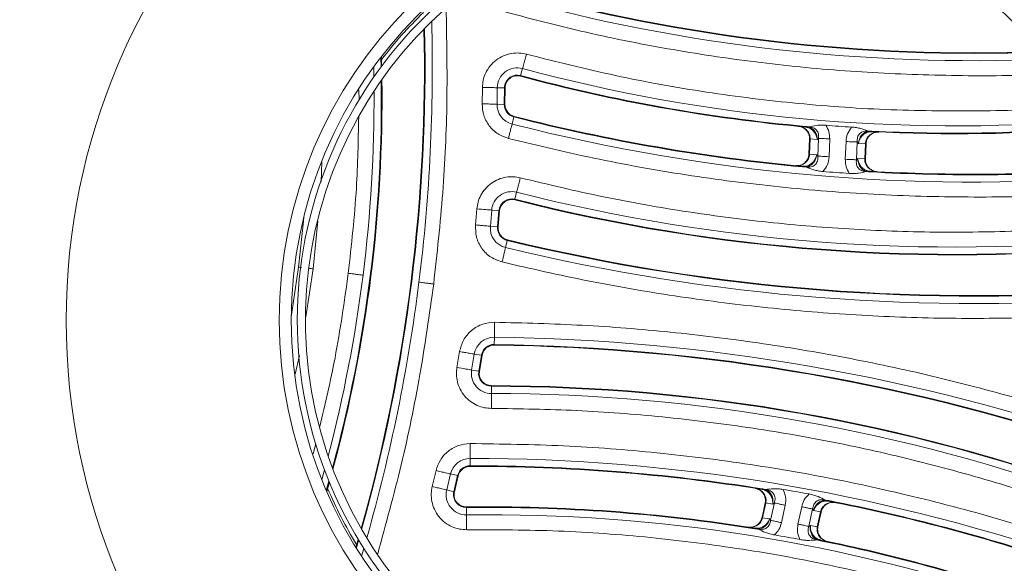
# Model space of a CAD drawing. Header units: millimetres. Extents: x 4085 to 7229, y 5281 to 10698.
# Tile 4 of 11: x 4486 to 4729, y 5796 to 5931. Entities that reach past the tile are written whole.
import ezdxf

# ---------------------------------------------------------------- set-up
doc = ezdxf.new("R2010")
doc.units = ezdxf.units.MM

msp = doc.modelspace()

# ---------------------------------------------------------------- linework, layer by layer
at = {"color": 7, "linetype": 'Continuous', "lineweight": 15}
for p, q in [((4575.19, 5921.26), (4575.26, 5918.86)), ((4575.41, 5919.07), (4575.35, 5921.46)), ((4573.5, 5916.42), (4573.45, 5918.94)), ((4609.77, 5916.77), (4610.24, 5918.5)), ((4600.31, 5913.81), (4600.25, 5909.76)), ((4603.93, 5909.69), (4603.99, 5913.77)), ((4603.99, 5913.77), (4605.79, 5913.75)), ((4605.73, 5909.65), (4605.79, 5913.75)), ((4605.89, 5909.65), (4605.95, 5913.75)), ((4569.78, 5913.23), (4569.85, 5910.65)), ((4605.73, 5909.65), (4603.93, 5909.69)), ((4608.1, 5906.53), (4607.66, 5904.78)), ((4680.96, 5904.07), (4680.67, 5903.96)), ((4680.67, 5903.96), (4680.71, 5903.95)), ((4695.77, 5903.04), (4695.75, 5903.02)), ((4695.79, 5903.03), (4696.07, 5902.88)), ((4696.03, 5902.87), (4696.07, 5902.88)), ((4681.04, 5897.38), (4681.18, 5901.09)), ((4681.18, 5901.09), (4681.18, 5901.12)), ((4681.2, 5897.37), (4681.34, 5901.09)), ((4681.34, 5901.09), (4681.34, 5901.1)), ((4683.08, 5900.93), (4681.34, 5901.09)), ((4683.41, 5901.22), (4683.08, 5900.93)), ((4683.24, 5896.83), (4683.41, 5901.22)), ((4686, 5896.72), (4686.16, 5901.13)), ((4690.19, 5900.45), (4690.02, 5896.07)), ((4692.77, 5895.95), (4692.94, 5900.35)), ((4693.25, 5900.01), (4692.94, 5900.35)), ((4694.99, 5899.93), (4693.25, 5900.01)), ((4694.84, 5896.15), (4694.99, 5899.92)), ((4695, 5896.15), (4695.15, 5899.92)), ((4695.17, 5900.19), (4695.15, 5899.92)), ((4695.15, 5899.92), (4695.15, 5899.92)), ((4681.04, 5897.36), (4681.04, 5897.38)), ((4681.2, 5897.35), (4681.2, 5897.37)), ((4681.2, 5897.35), (4682.94, 5897.18)), ((4682.94, 5897.18), (4683.24, 5896.83)), ((4560.48, 5890.54), (4560.65, 5895.42)), ((4680.04, 5894.35), (4680.01, 5894.35)), ((4680.29, 5894.18), (4680.01, 5894.35)), ((4692.77, 5895.95), (4693.11, 5896.25)), ((4693.11, 5896.25), (4694.84, 5896.15)), ((4694.84, 5896.15), (4694.84, 5896.15)), ((4695, 5896.14), (4695, 5896.15)), ((4695.27, 5893.07), (4695.29, 5893.06)), ((4695.6, 5893.19), (4695.31, 5893.06)), ((4695.6, 5893.19), (4695.56, 5893.19)), ((4696.13, 5893.1), (4696.1, 5893.11)), ((4696.13, 5893.11), (4696.13, 5893.09)), ((4608.34, 5886.19), (4608.78, 5887.93)), ((4598.95, 5883.81), (4598.62, 5879.85)), ((4602.28, 5879.52), (4602.62, 5883.52)), ((4602.62, 5883.52), (4604.41, 5883.38)), ((4604.07, 5879.37), (4604.41, 5883.38)), ((4604.23, 5879.35), (4604.57, 5883.36)), ((4558.51, 5868.99), (4559.64, 5880.88)), ((4604.07, 5879.37), (4602.28, 5879.52)), ((4606.48, 5876.01), (4606.05, 5874.26)), ((4556.66, 5857.17), (4558.51, 5868.99)), ((4603.27, 5852.11), (4603.25, 5850.31)), ((4594.68, 5848.54), (4594.03, 5844.62)), ((4554.08, 5843.01), (4555.08, 5847.57)), ((4597.65, 5843.99), (4598.31, 5847.95)), ((4598.31, 5847.95), (4600.09, 5847.66)), ((4599.42, 5843.69), (4600.09, 5847.66)), ((4599.58, 5843.66), (4600.25, 5847.63)), ((4599.42, 5843.69), (4597.65, 5843.99)), ((4602.53, 5838.19), (4602.53, 5839.99)), ((4559.18, 5825.77), (4558.46, 5823.26)), ((4597.28, 5822.14), (4597.28, 5820.34)), ((4560.63, 5816.89), (4561.3, 5819.32)), ((4588.87, 5819.15), (4587.93, 5815.22)), ((4562.4, 5816.52), (4561.74, 5814.21)), ((4591.5, 5814.35), (4592.45, 5818.31)), ((4592.45, 5818.31), (4594.2, 5817.9)), ((4593.25, 5813.92), (4594.2, 5817.9)), ((4593.4, 5813.88), (4594.35, 5817.87)), ((4561.84, 5813.97), (4562.5, 5816.28)), ((4593.25, 5813.92), (4591.5, 5814.35)), ((4669.96, 5814.36), (4670.27, 5814.45)), ((4669.96, 5814.36), (4669.99, 5814.35)), ((4670.3, 5814.44), (4670.28, 5814.45)), ((4685.09, 5811.83), (4685.06, 5811.81)), ((4685.06, 5811.81), (4685.31, 5811.63)), ((4685.1, 5811.81), (4685.35, 5811.63)), ((4685.31, 5811.63), (4685.35, 5811.63)), ((4596.38, 5808.21), (4596.36, 5810.01)), ((4669.43, 5807.53), (4670.21, 5811.17)), ((4669.58, 5807.5), (4670.37, 5811.13)), ((4670.21, 5811.18), (4670.25, 5811.41)), ((4670.21, 5811.17), (4670.21, 5811.18)), ((4672.09, 5810.88), (4670.37, 5811.15)), ((4670.37, 5811.15), (4670.37, 5811.13)), ((4671.55, 5806.86), (4672.48, 5811.15)), ((4672.48, 5811.15), (4672.09, 5810.88)), ((4674.24, 5806.26), (4675.17, 5810.58)), ((4679.23, 5810.21), (4678.31, 5805.93)), ((4681, 5805.34), (4681.93, 5809.65)), ((4681.93, 5809.65), (4682.18, 5809.27)), ((4683.88, 5808.94), (4682.18, 5809.27)), ((4669.42, 5807.51), (4669.43, 5807.53)), ((4669.58, 5807.48), (4669.58, 5807.5)), ((4669.58, 5807.5), (4671.3, 5807.22)), ((4671.3, 5807.22), (4671.55, 5806.86)), ((4683.09, 5805.25), (4683.88, 5808.94)), ((4683.25, 5805.21), (4684.04, 5808.9)), ((4683.88, 5808.94), (4683.88, 5808.94)), ((4684.04, 5808.9), (4684.04, 5808.91)), ((4668.27, 5804.88), (4668.22, 5804.88)), ((4668.48, 5804.7), (4668.22, 5804.88)), ((4668.49, 5804.68), (4668.52, 5804.7)), ((4681, 5805.34), (4681.39, 5805.59)), ((4681.39, 5805.59), (4683.09, 5805.24)), ((4683.09, 5805.25), (4683.09, 5805.24)), ((4683.25, 5805.21), (4683.25, 5805.21)), ((4569.04, 5800.2), (4569.61, 5802.15)), ((4569.16, 5800.02), (4569.72, 5801.96)), ((4683.06, 5802.06), (4683.08, 5802.04)), ((4683.1, 5802.04), (4683.41, 5802.12)), ((4683.41, 5802.12), (4683.37, 5802.13)), ((4683.91, 5801.96), (4683.88, 5801.98)), ((4683.92, 5801.97), (4683.91, 5801.95)), ((4570.44, 5798), (4571, 5799.91))]:
    msp.add_line(p, q, dxfattribs=at)
at = {"color": 7, "linetype": 'Continuous', "lineweight": 15, "flags": 128}
for points in [[(4694.99, 5899.93), (4694.99, 5899.93), (4694.99, 5899.93), (4694.99, 5899.93), (4694.99, 5899.93), (4694.99, 5899.93), (4694.99, 5899.93), (4694.99, 5899.93), (4694.99, 5899.92)], [(4681.2, 5897.37), (4681.17, 5897.37), (4681.13, 5897.37), (4681.11, 5897.37), (4681.08, 5897.37), (4681.07, 5897.38), (4681.05, 5897.38), (4681.04, 5897.38), (4681.04, 5897.38)], [(4598.95, 5883.81), (4599.53, 5883.77), (4600.1, 5883.72), (4600.64, 5883.68), (4601.15, 5883.64), (4601.61, 5883.6), (4602.01, 5883.57), (4602.35, 5883.54), (4602.62, 5883.52)], [(4554.86, 5869.44), (4556.09, 5880.74), (4556.18, 5881.82)], [(4606.51, 5876.17), (4606.51, 5876.17), (4606.51, 5876.16), (4606.51, 5876.15), (4606.5, 5876.13), (4606.5, 5876.11), (4606.49, 5876.08), (4606.48, 5876.05), (4606.48, 5876.01)], [(4553.08, 5857.13), (4553.25, 5858.2), (4554.86, 5869.44)], [(4603.25, 5850.31), (4603.25, 5850.28), (4603.25, 5850.24), (4603.25, 5850.22), (4603.25, 5850.19), (4603.25, 5850.17), (4603.24, 5850.16), (4603.24, 5850.15), (4603.24, 5850.15)], [(4594.03, 5844.62), (4594.6, 5844.52), (4595.16, 5844.42), (4595.7, 5844.33), (4596.2, 5844.24), (4596.65, 5844.17), (4597.05, 5844.1), (4597.39, 5844.04), (4597.65, 5843.99)], [(4683.88, 5808.94), (4683.92, 5808.93), (4683.95, 5808.92), (4683.98, 5808.92), (4684, 5808.91), (4684.02, 5808.91), (4684.03, 5808.91), (4684.04, 5808.9), (4684.04, 5808.9)]]:
    msp.add_lwpolyline(points, dxfattribs=at)
at = {"color": 7, "linetype": 'Continuous', "lineweight": 15}
for radius in [575, 432.5, 414.05, 162.12, 109.5, 106.5]:
    msp.add_circle((4659.58, 5856.29), radius, dxfattribs=at)
for centre, radius, start, end in [((4659.58, 5856.29), 575, 270.1, 269.9), ((4659.58, 5856.29), 573, 270.1, 269.9), ((4659.58, 5856.29), 437, 325.7188, 250.1702), ((4659.58, 5856.29), 435, 328.749, 250.1741), ((4659.58, 5856.29), 435, 328.749, 250.1741), ((4659.58, 5856.29), 105, 291.4669, 291.4569), ((4659.58, 5856.29), 103, 291.4669, 291.4569), ((4721.86, 6351.97), 431.53, 254.5787, 272.3907), ((4721.86, 6351.97), 429.73, 254.5787, 272.2095), ((4721.86, 6351.97), 429.57, 254.5787, 272.1927), ((4659.58, 5856.29), 106, 134.142, 142.5977), ((4163.48, 5918.62), 422.66, 344.352, 1.3249), ((4163.48, 5918.62), 424.46, 352.8384, 1.5553), ((4163.48, 5918.62), 422.5, 344.3734, 1.3035), ((4608.95, 5913.71), 4.96, 74.9339, 179.3687), ((4608.95, 5913.71), 3.16, 74.9339, 172.8384), ((4608.95, 5913.71), 3, 74.9339, 172.8384), ((4717.42, 6316.68), 414.31, 254.9339, 264.8386), ((4717.42, 6316.68), 414.15, 254.9339, 264.8386), ((4717.42, 6316.68), 412.35, 254.9339, 274.5305), ((4223.79, 5911.04), 351.55, 352.8384, 0.7298), ((4223.79, 5911.04), 351.72, 352.8384, 0.7662), ((4608.95, 5913.71), 3.16, 172.8384, 179.3687), ((4608.95, 5913.71), 3, 172.8384, 179.3687), ((4223.79, 5911.04), 349.75, 352.8384, 0.3059), ((4608.89, 5909.59), 4.96, 178.8383, 255.6748), ((4608.89, 5909.59), 3.16, 178.8383, 255.6748), ((4608.89, 5909.59), 3, 178.8383, 255.6748), ((4721.86, 6352), 459.77, 255.6748, 264.7072), ((4721.86, 6352), 459.61, 255.6748, 264.7072), ((4721.86, 6352), 461.57, 255.6748, 274.2779), ((4680.71, 5904.39), 0.443, 270.7869, 311.7942), ((4717.42, 6316.68), 413.46, 265.5343, 266.4167), ((4696.09, 5903.32), 0.457, 221.2036, 261.8666), ((4717.42, 6316.68), 414.31, 267.1185, 274.6483), ((4717.42, 6316.68), 414.15, 267.1185, 274.6389), ((4681.36, 5902.15), 1.05, 260.2037, 269.0617), ((4694.79, 5894.04), 5.89, 86.5391, 88.111), ((4681.24, 5898.59), 1.25, 260.7947, 268.2429), ((4679.96, 5893.89), 0.465, 39.5024, 79.8145), ((4694.61, 5890.19), 5.96, 86.2028, 87.7573), ((4721.86, 6352), 460.46, 265.346, 266.1572), ((4695.58, 5892.74), 0.451, 92.3048, 132.9951), ((4721.86, 6352), 459.77, 266.7907, 274.212), ((4721.86, 6352), 459.61, 266.7907, 274.2059), ((4607.56, 5883.12), 4.96, 75.7685, 175.4298), ((4717.33, 6315.92), 441.54, 255.7685, 275.6206), ((4607.56, 5883.12), 3.16, 75.7685, 172.8384), ((4607.56, 5883.12), 3, 75.7685, 172.8384), ((4717.33, 6315.92), 443.5, 255.7685, 275.6434), ((4717.33, 6315.92), 443.34, 255.7685, 275.6417), ((4607.56, 5883.12), 3.16, 172.8384, 175.4298), ((4607.56, 5883.12), 3, 172.8384, 175.4298), ((4607.22, 5879.08), 4.96, 174.9085, 256.3786), ((4607.22, 5879.08), 3.16, 174.9085, 256.3786), ((4607.22, 5879.08), 3, 174.9085, 256.3786), ((4721.91, 6352.39), 490.16, 256.3786, 274.726), ((4721.91, 6352.39), 490, 256.3786, 274.7262), ((4721.91, 6352.39), 491.96, 256.3786, 274.7224), ((4223.79, 5911.04), 349.75, 345.371, 352.8384), ((4223.79, 5911.04), 351.55, 344.9471, 352.8384), ((4223.79, 5911.04), 351.72, 344.9107, 352.8384), ((4163.48, 5918.62), 424.46, 344.1215, 352.8384), ((4603.21, 5847.15), 4.96, 89.2983, 170.7684), ((4597.24, 5360.19), 491.96, 70.9545, 89.2983), ((4603.21, 5847.15), 3.16, 89.2983, 170.7684), ((4603.21, 5847.15), 3, 89.2983, 170.7684), ((4597.24, 5360.19), 490, 70.9507, 89.2983), ((4597.24, 5360.19), 490.16, 70.9508, 89.2983), ((4602.54, 5843.15), 4.96, 170.2471, 269.9084), ((4602.54, 5843.15), 3.16, 172.8384, 269.9084), ((4602.54, 5843.15), 3.16, 170.2471, 172.8384), ((4602.54, 5843.15), 3, 172.8384, 269.9084), ((4602.54, 5843.15), 3, 170.2471, 172.8384), ((4601.83, 5396.65), 443.5, 70.0335, 89.9084), ((4601.83, 5396.65), 443.34, 70.0352, 89.9084), ((4601.83, 5396.65), 441.54, 70.0563, 89.9084), ((4597.28, 5817.18), 4.96, 90.0021, 166.8386), ((4597.29, 5360.58), 461.57, 71.399, 90.0021), ((4597.28, 5817.18), 3.16, 90.0021, 166.8386), ((4597.28, 5817.18), 3, 90.0021, 166.8386), ((4597.29, 5360.58), 459.77, 80.9697, 90.0021), ((4597.29, 5360.58), 459.61, 80.9697, 90.0021), ((4659.58, 5856.29), 106, 203.0792, 211.5349), ((4596.32, 5813.17), 4.96, 166.3082, 270.743), ((4596.32, 5813.17), 3.16, 166.3082, 172.8384), ((4670.02, 5814.81), 0.465, 265.8617, 306.1749), ((4597.29, 5360.58), 460.46, 79.5197, 80.3309), ((4596.32, 5813.17), 3.16, 172.8384, 270.743), ((4596.32, 5813.17), 3, 172.8384, 270.743), ((4596.32, 5813.17), 3, 166.3082, 172.8384), ((4597.29, 5360.58), 459.61, 71.471, 78.8862), ((4597.29, 5360.58), 459.77, 71.4649, 78.8862), ((4601.73, 5395.89), 414.31, 80.8383, 90.743), ((4601.73, 5395.89), 414.15, 80.8383, 90.743), ((4670.1, 5809.94), 1.25, 77.4395, 84.8752), ((4601.73, 5395.89), 412.35, 71.1464, 90.743), ((4669.34, 5806.46), 1.05, 76.6147, 85.4758), ((4685.13, 5814.77), 5.97, 257.9208, 259.4741), ((4668.15, 5804.45), 0.443, 33.8825, 74.8912), ((4684.36, 5811.01), 5.9, 257.568, 259.1379), ((4601.73, 5395.89), 413.46, 79.2602, 80.1425), ((4683.32, 5801.68), 0.457, 83.8093, 124.4749), ((4601.73, 5395.89), 414.15, 71.038, 78.5584), ((4601.73, 5395.89), 414.31, 71.0286, 78.5584)]:
    msp.add_arc(centre, radius, start, end, dxfattribs=at)
for points, knots in [([(4588.28, 5865.25), (4589.1, 5872.76), (4590.75, 5887.81), (4591.78, 5910.57), (4591.5, 5925.79), (4591.36, 5933.41)], [0, 0, 0, 0, 0.331776, 0.665236, 1, 1, 1, 1]), ([(4606.13, 5932.43), (4613.17, 5930.6), (4627.29, 5926.92), (4648.83, 5922.76), (4670.64, 5919.6), (4692.68, 5917.54), (4714.84, 5916.69), (4731.43, 5916.64), (4740.58, 5917.23), (4742.35, 5917.35)], [0, 0, 0, 0, 0.158616, 0.317944, 0.477938, 0.63887, 0.800063, 0.961463, 1, 1, 1, 1]), ([(4611.2, 5922.05), (4610.61, 5922.17), (4609.4, 5922.42), (4607.46, 5922.29), (4605.5, 5921.72), (4603.68, 5920.67), (4602.17, 5919.2), (4601.09, 5917.47), (4600.44, 5915.64), (4600.36, 5914.4), (4600.31, 5913.81)], [0, 0, 0, 0, 0.113555, 0.236381, 0.366269, 0.5, 0.633731, 0.763619, 0.886445, 1, 1, 1, 1]), ([(4611.2, 5922.05), (4611.09, 5921.64), (4610.86, 5920.8), (4610.57, 5919.74), (4610.36, 5918.95), (4610.28, 5918.65), (4610.24, 5918.5)], [0, 0, 0, 0, 0.274694, 0.561301, 0.785305, 1, 1, 1, 1]), ([(4747.89, 5909.16), (4747.71, 5909.14), (4739.9, 5908.34), (4724.35, 5907.94), (4701.35, 5908.08), (4678.42, 5909.66), (4655.69, 5912.49), (4633.23, 5916.5), (4618.53, 5920.21), (4611.2, 5922.05)], [0, 0, 0, 0, 0.00396, 0.17081, 0.337663, 0.504219, 0.670265, 0.835592, 1, 1, 1, 1]), ([(4609.77, 5916.77), (4609.76, 5916.72), (4609.74, 5916.63), (4609.73, 5916.61), (4609.73, 5916.61)], [0, 0, 0, 0, 0.560001, 1, 1, 1, 1]), ([(4600.31, 5913.81), (4600.74, 5913.8), (4601.62, 5913.79), (4602.71, 5913.78), (4603.52, 5913.77), (4603.84, 5913.77), (4603.99, 5913.77)], [0, 0, 0, 0, 0.274695, 0.5613, 0.785305, 1, 1, 1, 1]), ([(4605.95, 5913.75), (4605.94, 5913.75), (4605.93, 5913.75), (4605.83, 5913.75), (4605.79, 5913.75)], [0, 0, 0, 0, 0.56, 1, 1, 1, 1]), ([(4605.81, 5914.11), (4605.87, 5914.1), (4605.96, 5914.09), (4605.97, 5914.09), (4605.97, 5914.09)], [0, 0, 0, 0, 0.56, 1, 1, 1, 1]), ([(4600.25, 5909.76), (4600.32, 5908.82), (4600.46, 5906.89), (4601.89, 5904.27), (4604.04, 5902.19), (4605.86, 5901.54), (4606.75, 5901.22)], [0, 0, 0, 0, 0.242841, 0.5, 0.757159, 1, 1, 1, 1]), ([(4600.25, 5909.76), (4600.68, 5909.76), (4601.55, 5909.74), (4602.64, 5909.72), (4603.46, 5909.7), (4603.77, 5909.69), (4603.93, 5909.69)], [0, 0, 0, 0, 0.274695, 0.561301, 0.785305, 1, 1, 1, 1]), ([(4605.73, 5909.65), (4605.78, 5909.65), (4605.87, 5909.65), (4605.88, 5909.65), (4605.89, 5909.65)], [0, 0, 0, 0, 0.560001, 1, 1, 1, 1]), ([(4569.74, 5906.47), (4569.63, 5900.63), (4569.38, 5887.73), (4567.95, 5874.91), (4567.17, 5867.9)], [0, 0, 0, 0, 0.452886, 1, 1, 1, 1]), ([(4608.14, 5906.68), (4608.14, 5906.67), (4608.14, 5906.66), (4608.11, 5906.57), (4608.1, 5906.53)], [0, 0, 0, 0, 0.559999, 1, 1, 1, 1]), ([(4607.66, 5904.78), (4607.61, 5904.58), (4607.5, 5904.18), (4607.26, 5903.22), (4607, 5902.2), (4606.83, 5901.54), (4606.75, 5901.22)], [0, 0, 0, 0, 0.274695, 0.561301, 0.785305, 1, 1, 1, 1]), ([(4681.34, 5901.1), (4681.31, 5901.48), (4681.24, 5902.26), (4680.58, 5903.25), (4679.63, 5903.97), (4678.86, 5904.13), (4678.47, 5904.2)], [0, 0, 0, 0, 0.245849, 0.494174, 0.745647, 1, 1, 1, 1]), ([(4681.18, 5901.12), (4681.18, 5901.31), (4681.17, 5901.7), (4680.97, 5902.45), (4680.46, 5903.27), (4679.55, 5903.98), (4678.83, 5904.13), (4678.47, 5904.2)], [0, 0, 0, 0, 0.123978, 0.250713, 0.500132, 0.749674, 1, 1, 1, 1]), ([(4680.15, 5904.05), (4680.15, 5904.05), (4680.15, 5904.07), (4680.16, 5904.16), (4680.17, 5904.21)], [0, 0, 0, 0, 0.500001, 1, 1, 1, 1]), ([(4680.15, 5904.05), (4680.24, 5904.04), (4680.42, 5904.02), (4680.59, 5903.98), (4680.67, 5903.96)], [0, 0, 0, 0, 0.517989, 1, 1, 1, 1]), ([(4680.96, 5904.07), (4680.84, 5904.1), (4680.58, 5904.16), (4680.31, 5904.19), (4680.17, 5904.21)], [0, 0, 0, 0, 0.489273, 1, 1, 1, 1]), ([(4680.71, 5903.95), (4681.02, 5903.83), (4681.63, 5903.58), (4682.37, 5902.84), (4682.91, 5901.93), (4683.02, 5901.26), (4683.08, 5900.93)], [0, 0, 0, 0, 0.246689, 0.495789, 0.747157, 1, 1, 1, 1]), ([(4680.98, 5904.08), (4680.98, 5904.08), (4680.97, 5904.08), (4680.96, 5904.07), (4680.96, 5904.07)], [0, 0, 0, 0, 0.510463, 1, 1, 1, 1]), ([(4685.23, 5904.48), (4684.84, 5904.5), (4684.05, 5904.54), (4682.56, 5904.43), (4681.61, 5904.22), (4680.98, 5904.08)], [0, 0, 0, 0, 0.250045, 0.500377, 1, 1, 1, 1]), ([(4680.98, 5904.08), (4680.98, 5904.08), (4680.99, 5904.07), (4681, 5904.06), (4681, 5904.06)], [0, 0, 0, 0, 0.500998, 1, 1, 1, 1]), ([(4681, 5904.06), (4681.37, 5904.03), (4681.91, 5903.98), (4682.55, 5903.63), (4682.94, 5903.27), (4683.22, 5902.83), (4683.47, 5902.14), (4683.43, 5901.59), (4683.41, 5901.22)], [0, 0, 0, 0, 0.257794, 0.379367, 0.497003, 0.615884, 0.73802, 1, 1, 1, 1]), ([(4683.08, 5900.93), (4683.05, 5901.28), (4683.01, 5901.97), (4682.56, 5902.92), (4681.89, 5903.68), (4681.3, 5903.93), (4681, 5904.06)], [0, 0, 0, 0, 0.252841, 0.504207, 0.753309, 1, 1, 1, 1]), ([(4686.16, 5901.13), (4686.14, 5901.72), (4686.1, 5902.92), (4685.52, 5903.96), (4685.23, 5904.48)], [0, 0, 0, 0, 0.50042, 1, 1, 1, 1]), ([(4691.58, 5904.03), (4691.19, 5903.5), (4690.41, 5902.43), (4690.26, 5901.11), (4690.19, 5900.45)], [0, 0, 0, 0, 0.499367, 1, 1, 1, 1]), ([(4695.77, 5903.04), (4695.16, 5903.26), (4694.24, 5903.61), (4692.77, 5903.92), (4691.98, 5904), (4691.58, 5904.03)], [0, 0, 0, 0, 0.49971, 0.750008, 1, 1, 1, 1]), ([(4692.94, 5900.35), (4692.94, 5900.75), (4692.94, 5901.33), (4693.26, 5902.04), (4693.6, 5902.48), (4694.05, 5902.8), (4694.58, 5903), (4695.16, 5903.08), (4695.55, 5903.04), (4695.75, 5903.02)], [0, 0, 0, 0, 0.262335, 0.383285, 0.50089, 0.617533, 0.738513, 0.865775, 1, 1, 1, 1]), ([(4695.75, 5903.02), (4695.43, 5902.93), (4694.78, 5902.76), (4693.99, 5902.04), (4693.42, 5901.1), (4693.31, 5900.38), (4693.25, 5900.01)], [0, 0, 0, 0, 0.246588, 0.49565, 0.747032, 1, 1, 1, 1]), ([(4693.25, 5900.01), (4693.34, 5900.36), (4693.52, 5901.05), (4694.17, 5901.94), (4695.03, 5902.62), (4695.7, 5902.79), (4696.03, 5902.87)], [0, 0, 0, 0, 0.252966, 0.504346, 0.75341, 1, 1, 1, 1]), ([(4698.29, 5902.81), (4697.87, 5902.79), (4697.05, 5902.74), (4696.14, 5902.2), (4695.58, 5901.61), (4695.26, 5901.09), (4695.05, 5900.53), (4695.01, 5900.13), (4694.99, 5899.93)], [0, 0, 0, 0, 0.253947, 0.504712, 0.629802, 0.753434, 0.877074, 1, 1, 1, 1]), ([(4698.29, 5902.81), (4697.92, 5902.79), (4697.19, 5902.75), (4696.2, 5902.18), (4695.59, 5901.45), (4695.27, 5900.75), (4695.2, 5900.37), (4695.17, 5900.19)], [0, 0, 0, 0, 0.250567, 0.500169, 0.749551, 0.87622, 1, 1, 1, 1]), ([(4695.79, 5903.03), (4695.78, 5903.03), (4695.78, 5903.03), (4695.77, 5903.04), (4695.77, 5903.04)], [0, 0, 0, 0, 0.490607, 1, 1, 1, 1]), ([(4696.61, 5903.05), (4696.46, 5903.06), (4696.18, 5903.07), (4695.91, 5903.04), (4695.79, 5903.03)], [0, 0, 0, 0, 0.510725, 1, 1, 1, 1]), ([(4696.07, 5902.88), (4696.15, 5902.88), (4696.32, 5902.9), (4696.5, 5902.9), (4696.6, 5902.89)], [0, 0, 0, 0, 0.484468, 1, 1, 1, 1]), ([(4696.61, 5903.05), (4696.6, 5903.01), (4696.6, 5902.91), (4696.6, 5902.9), (4696.6, 5902.89)], [0, 0, 0, 0, 0.499999, 1, 1, 1, 1]), ([(4606.75, 5901.22), (4614.24, 5899.42), (4629.25, 5895.82), (4652.12, 5891.83), (4675.22, 5888.9), (4698.5, 5887.14), (4721.87, 5886.59), (4741.55, 5886.94), (4753.39, 5887.93), (4757.46, 5888.26)], [0, 0, 0, 0, 0.152042, 0.304762, 0.45801, 0.611631, 0.765469, 0.91931, 1, 1, 1, 1]), ([(4681.18, 5901.09), (4681.19, 5901.09), (4681.2, 5901.09), (4681.3, 5901.09), (4681.34, 5901.09)], [0, 0, 0, 0, 0.5, 1, 1, 1, 1]), ([(4686.16, 5901.13), (4685.88, 5901.14), (4685.3, 5901.16), (4684.49, 5901.18), (4683.82, 5901.21), (4683.54, 5901.22), (4683.41, 5901.22)], [0, 0, 0, 0, 0.244614, 0.5, 0.755386, 1, 1, 1, 1]), ([(4690.19, 5900.45), (4690.47, 5900.44), (4691.05, 5900.42), (4691.86, 5900.39), (4692.53, 5900.36), (4692.81, 5900.35), (4692.94, 5900.35)], [0, 0, 0, 0, 0.244614, 0.5, 0.755386, 1, 1, 1, 1]), ([(4695.15, 5899.92), (4695.14, 5899.92), (4695.13, 5899.92), (4695.03, 5899.92), (4694.99, 5899.92)], [0, 0, 0, 0, 0.5, 1, 1, 1, 1]), ([(4677.76, 5894.51), (4678.15, 5894.52), (4678.95, 5894.53), (4679.86, 5895.05), (4680.42, 5895.63), (4680.75, 5896.16), (4680.98, 5896.74), (4681.02, 5897.16), (4681.04, 5897.36)], [0, 0, 0, 0, 0.250013, 0.499174, 0.627697, 0.749455, 0.875649, 1, 1, 1, 1]), ([(4677.76, 5894.51), (4678.18, 5894.52), (4679.03, 5894.53), (4679.98, 5895.05), (4680.57, 5895.64), (4680.91, 5896.16), (4681.14, 5896.73), (4681.18, 5897.14), (4681.2, 5897.35)], [0, 0, 0, 0, 0.253898, 0.504674, 0.629696, 0.75335, 0.877015, 1, 1, 1, 1]), ([(4682.94, 5897.18), (4682.84, 5896.83), (4682.65, 5896.14), (4681.96, 5895.24), (4681.07, 5894.57), (4680.38, 5894.42), (4680.04, 5894.35)], [0, 0, 0, 0, 0.253029, 0.504413, 0.753428, 1, 1, 1, 1]), ([(4680.32, 5894.19), (4680.65, 5894.26), (4681.32, 5894.42), (4682.15, 5895.13), (4682.75, 5896.08), (4682.87, 5896.82), (4682.94, 5897.18)], [0, 0, 0, 0, 0.246573, 0.49559, 0.746974, 1, 1, 1, 1]), ([(4683.24, 5896.83), (4683.24, 5896.42), (4683.24, 5895.82), (4682.9, 5895.1), (4682.54, 5894.66), (4682.07, 5894.34), (4681.52, 5894.16), (4680.92, 5894.1), (4680.52, 5894.16), (4680.32, 5894.19)], [0, 0, 0, 0, 0.262796, 0.383484, 0.500655, 0.616955, 0.737715, 0.865316, 1, 1, 1, 1]), ([(4683.24, 5896.83), (4683.38, 5896.83), (4683.65, 5896.82), (4684.33, 5896.79), (4685.13, 5896.75), (4685.71, 5896.73), (4686, 5896.72)], [0, 0, 0, 0, 0.244614, 0.5, 0.755386, 1, 1, 1, 1]), ([(4684.5, 5893.05), (4684.92, 5893.59), (4685.75, 5894.68), (4685.92, 5896.04), (4686, 5896.72)], [0, 0, 0, 0, 0.499318, 1, 1, 1, 1]), ([(4679.45, 5894.19), (4679.46, 5894.24), (4679.46, 5894.33), (4679.47, 5894.34), (4679.47, 5894.35)], [0, 0, 0, 0, 0.499999, 1, 1, 1, 1]), ([(4680.01, 5894.35), (4679.97, 5894.34), (4679.88, 5894.34), (4679.7, 5894.33), (4679.56, 5894.34), (4679.47, 5894.35)], [0, 0, 0, 0, 0.241259, 0.485566, 1, 1, 1, 1]), ([(4690.02, 5896.07), (4690.04, 5895.44), (4690.07, 5894.19), (4690.69, 5893.11), (4691, 5892.57)], [0, 0, 0, 0, 0.500809, 1, 1, 1, 1]), ([(4692.77, 5895.95), (4692.64, 5895.95), (4692.36, 5895.97), (4691.69, 5896), (4690.88, 5896.03), (4690.3, 5896.05), (4690.02, 5896.07)], [0, 0, 0, 0, 0.244614, 0.5, 0.755386, 1, 1, 1, 1]), ([(4695.27, 5893.07), (4694.89, 5893.09), (4694.33, 5893.12), (4693.66, 5893.47), (4693.25, 5893.83), (4692.95, 5894.28), (4692.7, 5895), (4692.74, 5895.56), (4692.77, 5895.95)], [0, 0, 0, 0, 0.259317, 0.380483, 0.497682, 0.615614, 0.73761, 1, 1, 1, 1]), ([(4693.11, 5896.25), (4693.13, 5895.89), (4693.18, 5895.18), (4693.63, 5894.25), (4694.21, 5893.6), (4694.74, 5893.27), (4695.07, 5893.13), (4695.22, 5893.09), (4695.26, 5893.08), (4695.27, 5893.07), (4695.27, 5893.07), (4695.27, 5893.07), (4695.27, 5893.07), (4695.27, 5893.07), (4695.27, 5893.07)], [0, 0, 0, 0, 0.252777, 0.503274, 0.721356, 0.876591, 0.969004, 0.992234, 0.998058, 0.999515, 0.99988, 0.999971, 0.999994, 1, 1, 1, 1]), ([(4695.56, 5893.19), (4695.25, 5893.31), (4694.61, 5893.54), (4693.84, 5894.29), (4693.28, 5895.22), (4693.16, 5895.9), (4693.11, 5896.25)], [0, 0, 0, 0, 0.246849, 0.496047, 0.746883, 1, 1, 1, 1]), ([(4694.84, 5896.15), (4694.85, 5895.95), (4694.85, 5895.56), (4695.07, 5894.79), (4695.62, 5893.94), (4696.64, 5893.21), (4697.44, 5893.08), (4697.84, 5893.02)], [0, 0, 0, 0, 0.12306, 0.246851, 0.494697, 0.745788, 1, 1, 1, 1]), ([(4694.84, 5896.15), (4694.89, 5896.15), (4694.98, 5896.15), (4695, 5896.15), (4695, 5896.15)], [0, 0, 0, 0, 0.5, 1, 1, 1, 1]), ([(4695, 5896.14), (4695.01, 5895.94), (4695.01, 5895.54), (4695.17, 5894.96), (4695.43, 5894.43), (4695.8, 5893.91), (4696.17, 5893.69), (4696.37, 5893.56)], [0, 0, 0, 0, 0.190881, 0.385419, 0.572596, 0.770537, 1, 1, 1, 1]), ([(4609.69, 5891.5), (4609.12, 5891.61), (4607.95, 5891.83), (4606.1, 5891.7), (4604.23, 5891.18), (4602.49, 5890.21), (4601.01, 5888.87), (4599.91, 5887.27), (4599.19, 5885.56), (4599.03, 5884.38), (4598.95, 5883.81)], [0, 0, 0, 0, 0.114584, 0.237651, 0.367103, 0.5, 0.632897, 0.762349, 0.885416, 1, 1, 1, 1]), ([(4679.45, 5894.19), (4679.6, 5894.18), (4679.88, 5894.16), (4680.15, 5894.17), (4680.29, 5894.18)], [0, 0, 0, 0, 0.51101, 1, 1, 1, 1]), ([(4680.29, 5894.18), (4680.29, 5894.18), (4680.29, 5894.18), (4680.3, 5894.18), (4680.3, 5894.18)], [0, 0, 0, 0, 0.489801, 1, 1, 1, 1]), ([(4680.32, 5894.19), (4680.31, 5894.18), (4680.31, 5894.18), (4680.3, 5894.18), (4680.3, 5894.18)], [0, 0, 0, 0, 0.499243, 1, 1, 1, 1]), ([(4684.5, 5893.05), (4684.1, 5893.1), (4683.31, 5893.19), (4681.83, 5893.55), (4680.91, 5893.92), (4680.3, 5894.18)], [0, 0, 0, 0, 0.249992, 0.500246, 1, 1, 1, 1]), ([(4695.29, 5893.06), (4694.66, 5892.9), (4693.71, 5892.66), (4692.19, 5892.53), (4691.4, 5892.56), (4691, 5892.57)], [0, 0, 0, 0, 0.499673, 0.749933, 1, 1, 1, 1]), ([(4695.31, 5893.06), (4695.31, 5893.06), (4695.3, 5893.06), (4695.3, 5893.06), (4695.29, 5893.06)], [0, 0, 0, 0, 0.490282, 1, 1, 1, 1]), ([(4696.12, 5892.95), (4695.98, 5892.96), (4695.7, 5892.98), (4695.44, 5893.04), (4695.31, 5893.06)], [0, 0, 0, 0, 0.510974, 1, 1, 1, 1]), ([(4696.13, 5893.11), (4696.04, 5893.12), (4695.86, 5893.13), (4695.68, 5893.17), (4695.6, 5893.19)], [0, 0, 0, 0, 0.518024, 1, 1, 1, 1]), ([(4696.13, 5893.09), (4696.13, 5893.09), (4696.13, 5893.07), (4696.13, 5893), (4696.12, 5892.95)], [0, 0, 0, 0, 0.333908, 1, 1, 1, 1]), ([(4696.37, 5893.56), (4696.49, 5893.47), (4696.91, 5893.12), (4697.46, 5893.06), (4697.84, 5893.02)], [0, 0, 0, 0, 0.285724, 1, 1, 1, 1]), ([(4609.69, 5891.5), (4609.58, 5891.08), (4609.37, 5890.24), (4609.1, 5889.18), (4608.9, 5888.39), (4608.82, 5888.08), (4608.78, 5887.93)], [0, 0, 0, 0, 0.274694, 0.5613, 0.785305, 1, 1, 1, 1]), ([(4759.63, 5880.15), (4758.93, 5880.07), (4751.16, 5879.15), (4736.23, 5878.36), (4714.89, 5877.87), (4693.54, 5878.54), (4672.27, 5880.2), (4651.16, 5882.93), (4630.26, 5886.58), (4616.53, 5889.86), (4609.69, 5891.5)], [0, 0, 0, 0, 0.014077, 0.155222, 0.296556, 0.437892, 0.579039, 0.719861, 0.860224, 1, 1, 1, 1]), ([(4608.34, 5886.19), (4608.33, 5886.14), (4608.3, 5886.05), (4608.3, 5886.04), (4608.3, 5886.03)], [0, 0, 0, 0, 0.560001, 1, 1, 1, 1]), ([(4604.57, 5883.36), (4604.56, 5883.36), (4604.55, 5883.36), (4604.45, 5883.37), (4604.41, 5883.38)], [0, 0, 0, 0, 0.559999, 1, 1, 1, 1]), ([(4604.42, 5883.52), (4604.48, 5883.51), (4604.57, 5883.5), (4604.58, 5883.5), (4604.59, 5883.5)], [0, 0, 0, 0, 0.560001, 1, 1, 1, 1]), ([(4598.62, 5879.85), (4598.63, 5878.86), (4598.65, 5876.8), (4600.06, 5873.95), (4602.3, 5871.7), (4604.25, 5871.02), (4605.19, 5870.69)], [0, 0, 0, 0, 0.241933, 0.5, 0.758067, 1, 1, 1, 1]), ([(4598.62, 5879.85), (4599.04, 5879.81), (4599.91, 5879.74), (4601, 5879.64), (4601.81, 5879.57), (4602.13, 5879.54), (4602.28, 5879.52)], [0, 0, 0, 0, 0.274695, 0.5613, 0.785305, 1, 1, 1, 1]), ([(4604.07, 5879.37), (4604.12, 5879.36), (4604.21, 5879.35), (4604.23, 5879.35), (4604.23, 5879.35)], [0, 0, 0, 0, 0.56, 1, 1, 1, 1]), ([(4606.05, 5874.26), (4606, 5874.06), (4605.91, 5873.66), (4605.67, 5872.7), (4605.43, 5871.68), (4605.26, 5871.01), (4605.19, 5870.69)], [0, 0, 0, 0, 0.274695, 0.561301, 0.785305, 1, 1, 1, 1]), ([(4605.19, 5870.69), (4612.24, 5869.07), (4626.38, 5865.84), (4647.86, 5862.16), (4669.53, 5859.36), (4691.34, 5857.54), (4713.24, 5856.65), (4735.14, 5856.81), (4751.54, 5857.44), (4760.59, 5858.32), (4762.38, 5858.49)], [0, 0, 0, 0, 0.137133, 0.27474, 0.412715, 0.55095, 0.689337, 0.827726, 0.965963, 1, 1, 1, 1]), ([(4554.86, 5869.44), (4555.04, 5869.42), (4555.22, 5869.4), (4555.56, 5869.36), (4555.57, 5869.36)], [0, 0, 0, 0, 0.970538, 1, 1, 1, 1]), ([(4557.46, 5869.12), (4557.48, 5869.12), (4557.81, 5869.07), (4558.17, 5869.03), (4558.51, 5868.99)], [0, 0, 0, 0, 0.069411, 1, 1, 1, 1]), ([(4567.17, 5867.9), (4566.19, 5860.91), (4564.41, 5848.19), (4561.48, 5835.68), (4560.15, 5830.04)], [0, 0, 0, 0, 0.549354, 1, 1, 1, 1]), ([(4567.17, 5867.9), (4567.59, 5867.85), (4568.46, 5867.74), (4569.54, 5867.6), (4570.35, 5867.5), (4570.66, 5867.46), (4570.81, 5867.44)], [0, 0, 0, 0, 0.274694, 0.5613, 0.785305, 1, 1, 1, 1]), ([(4572.6, 5867.22), (4572.65, 5867.21), (4572.74, 5867.2), (4572.75, 5867.2), (4572.76, 5867.2)], [0, 0, 0, 0, 0.560002, 1, 1, 1, 1]), ([(4574.44, 5798.58), (4576.45, 5805.89), (4580.47, 5820.51), (4585.09, 5842.77), (4587.21, 5857.77), (4588.28, 5865.25)], [0, 0, 0, 0, 0.333341, 0.667513, 1, 1, 1, 1]), ([(4584.63, 5865.7), (4584.83, 5865.68), (4585.25, 5865.63), (4586.23, 5865.5), (4587.27, 5865.37), (4587.94, 5865.29), (4588.28, 5865.25)], [0, 0, 0, 0, 0.274695, 0.561301, 0.785305, 1, 1, 1, 1]), ([(4603.31, 5855.79), (4602.32, 5855.7), (4600.27, 5855.52), (4597.54, 5853.9), (4595.47, 5851.49), (4594.94, 5849.5), (4594.68, 5848.54)], [0, 0, 0, 0, 0.241933, 0.5, 0.758067, 1, 1, 1, 1]), ([(4603.31, 5855.79), (4603.31, 5855.36), (4603.3, 5854.49), (4603.28, 5853.4), (4603.27, 5852.58), (4603.27, 5852.27), (4603.27, 5852.11)], [0, 0, 0, 0, 0.274695, 0.5613, 0.785305, 1, 1, 1, 1]), ([(4758.76, 5828.67), (4757.03, 5829.3), (4748.44, 5832.4), (4732.67, 5837.08), (4711.48, 5842.66), (4690.05, 5847.22), (4668.46, 5850.85), (4646.77, 5853.49), (4625.05, 5855.25), (4610.55, 5855.61), (4603.31, 5855.79)], [0, 0, 0, 0, 0.034815, 0.17294, 0.311215, 0.449494, 0.587619, 0.725484, 0.862978, 1, 1, 1, 1]), ([(4594.68, 5848.54), (4595.1, 5848.47), (4595.97, 5848.33), (4597.04, 5848.15), (4597.85, 5848.02), (4598.16, 5847.97), (4598.31, 5847.95)], [0, 0, 0, 0, 0.274696, 0.5613, 0.785305, 1, 1, 1, 1]), ([(4600.09, 5847.66), (4600.14, 5847.65), (4600.23, 5847.64), (4600.24, 5847.63), (4600.25, 5847.63)], [0, 0, 0, 0, 0.560001, 1, 1, 1, 1]), ([(4594.03, 5844.62), (4593.96, 5844.05), (4593.83, 5842.86), (4594.1, 5841.03), (4594.77, 5839.21), (4595.87, 5837.54), (4597.32, 5836.17), (4599, 5835.2), (4600.76, 5834.62), (4601.95, 5834.55), (4602.53, 5834.52)], [0, 0, 0, 0, 0.114584, 0.237651, 0.367103, 0.5, 0.632897, 0.762349, 0.885416, 1, 1, 1, 1]), ([(4599.56, 5843.53), (4599.55, 5843.53), (4599.54, 5843.53), (4599.44, 5843.54), (4599.4, 5843.55)], [0, 0, 0, 0, 0.559999, 1, 1, 1, 1]), ([(4599.42, 5843.69), (4599.47, 5843.68), (4599.57, 5843.66), (4599.58, 5843.66), (4599.58, 5843.66)], [0, 0, 0, 0, 0.560001, 1, 1, 1, 1]), ([(4602.53, 5840.15), (4602.53, 5840.14), (4602.53, 5840.13), (4602.53, 5840.03), (4602.53, 5839.99)], [0, 0, 0, 0, 0.559999, 1, 1, 1, 1]), ([(4602.53, 5838.19), (4602.53, 5837.99), (4602.53, 5837.57), (4602.53, 5836.58), (4602.53, 5835.53), (4602.53, 5834.85), (4602.53, 5834.52)], [0, 0, 0, 0, 0.274695, 0.561301, 0.785305, 1, 1, 1, 1]), ([(4602.53, 5834.52), (4609.57, 5834.41), (4623.68, 5834.19), (4644.84, 5832.56), (4665.96, 5829.97), (4686.98, 5826.33), (4707.83, 5821.69), (4728.39, 5815.94), (4742.68, 5811.47), (4750, 5808.65), (4750.69, 5808.39)], [0, 0, 0, 0, 0.139712, 0.280012, 0.420769, 0.561848, 0.703116, 0.844386, 0.985467, 1, 1, 1, 1]), ([(4597.28, 5825.82), (4596.34, 5825.73), (4594.41, 5825.55), (4591.81, 5824.07), (4589.78, 5821.88), (4589.17, 5820.04), (4588.87, 5819.15)], [0, 0, 0, 0, 0.242841, 0.5, 0.757159, 1, 1, 1, 1]), ([(4597.28, 5825.82), (4597.28, 5825.39), (4597.28, 5824.52), (4597.28, 5823.43), (4597.28, 5822.61), (4597.28, 5822.3), (4597.28, 5822.14)], [0, 0, 0, 0, 0.274695, 0.5613, 0.785305, 1, 1, 1, 1]), ([(4746.37, 5801.14), (4742.55, 5802.45), (4731.37, 5806.32), (4712.43, 5811.51), (4689.66, 5816.77), (4666.67, 5820.82), (4643.56, 5823.7), (4620.42, 5825.49), (4604.98, 5825.71), (4597.28, 5825.82)], [0, 0, 0, 0, 0.079785, 0.233775, 0.387768, 0.541542, 0.694941, 0.847809, 1, 1, 1, 1]), ([(4588.87, 5819.15), (4589.28, 5819.05), (4590.13, 5818.85), (4591.19, 5818.61), (4591.99, 5818.42), (4592.3, 5818.35), (4592.45, 5818.31)], [0, 0, 0, 0, 0.274694, 0.5613, 0.785305, 1, 1, 1, 1]), ([(4597.28, 5820.34), (4597.28, 5820.29), (4597.28, 5820.2), (4597.28, 5820.19), (4597.28, 5820.18)], [0, 0, 0, 0, 0.560001, 1, 1, 1, 1]), ([(4594.2, 5817.9), (4594.25, 5817.89), (4594.34, 5817.87), (4594.35, 5817.87), (4594.35, 5817.87)], [0, 0, 0, 0, 0.560001, 1, 1, 1, 1]), ([(4587.93, 5815.22), (4587.82, 5814.63), (4587.6, 5813.41), (4587.78, 5811.47), (4588.39, 5809.53), (4589.49, 5807.74), (4590.99, 5806.26), (4592.75, 5805.23), (4594.59, 5804.62), (4595.83, 5804.56), (4596.43, 5804.54)], [0, 0, 0, 0, 0.113555, 0.236381, 0.366269, 0.5, 0.633731, 0.76362, 0.886445, 1, 1, 1, 1]), ([(4587.93, 5815.22), (4588.34, 5815.12), (4589.19, 5814.91), (4590.25, 5814.65), (4591.04, 5814.46), (4591.35, 5814.38), (4591.5, 5814.35)], [0, 0, 0, 0, 0.274694, 0.5613, 0.785305, 1, 1, 1, 1]), ([(4593.25, 5813.92), (4593.3, 5813.91), (4593.39, 5813.89), (4593.4, 5813.88), (4593.4, 5813.88)], [0, 0, 0, 0, 0.560002, 1, 1, 1, 1]), ([(4670.37, 5811.15), (4670.4, 5811.36), (4670.46, 5811.76), (4670.38, 5812.38), (4670.18, 5812.97), (4669.76, 5813.68), (4668.96, 5814.42), (4668.15, 5814.64), (4667.74, 5814.75)], [0, 0, 0, 0, 0.122985, 0.24665, 0.370304, 0.495326, 0.746102, 1, 1, 1, 1]), ([(4670.25, 5811.41), (4670.27, 5811.61), (4670.29, 5812.01), (4670.15, 5812.79), (4669.7, 5813.67), (4668.83, 5814.46), (4668.1, 5814.65), (4667.74, 5814.75)], [0, 0, 0, 0, 0.123998, 0.250535, 0.499902, 0.749548, 1, 1, 1, 1]), ([(4669.43, 5814.49), (4669.43, 5814.49), (4669.43, 5814.51), (4669.45, 5814.6), (4669.46, 5814.65)], [0, 0, 0, 0, 0.500002, 1, 1, 1, 1]), ([(4669.43, 5814.49), (4669.53, 5814.47), (4669.71, 5814.44), (4669.88, 5814.38), (4669.96, 5814.36)], [0, 0, 0, 0, 0.518255, 1, 1, 1, 1]), ([(4669.46, 5814.65), (4669.6, 5814.62), (4669.88, 5814.57), (4670.14, 5814.49), (4670.27, 5814.45)], [0, 0, 0, 0, 0.511048, 1, 1, 1, 1]), ([(4669.99, 5814.35), (4670.3, 5814.19), (4670.93, 5813.88), (4671.63, 5813.01), (4672.08, 5811.97), (4672.09, 5811.25), (4672.09, 5810.88)], [0, 0, 0, 0, 0.246572, 0.495587, 0.746971, 1, 1, 1, 1]), ([(4670.27, 5814.45), (4670.27, 5814.45), (4670.27, 5814.45), (4670.28, 5814.45), (4670.28, 5814.45)], [0, 0, 0, 0, 0.489965, 1, 1, 1, 1]), ([(4670.28, 5814.45), (4670.94, 5814.54), (4671.92, 5814.68), (4673.44, 5814.66), (4674.23, 5814.55), (4674.63, 5814.5)], [0, 0, 0, 0, 0.499716, 0.749902, 1, 1, 1, 1]), ([(4670.3, 5814.44), (4670.5, 5814.41), (4670.9, 5814.37), (4671.47, 5814.17), (4671.95, 5813.85), (4672.33, 5813.43), (4672.57, 5812.91), (4672.72, 5812.13), (4672.58, 5811.55), (4672.48, 5811.15)], [0, 0, 0, 0, 0.134684, 0.262285, 0.383045, 0.499345, 0.616516, 0.737204, 1, 1, 1, 1]), ([(4672.09, 5810.88), (4672.12, 5811.26), (4672.19, 5812), (4671.85, 5813.03), (4671.34, 5813.77), (4670.83, 5814.18), (4670.5, 5814.35), (4670.35, 5814.42), (4670.31, 5814.43), (4670.3, 5814.43), (4670.3, 5814.44), (4670.3, 5814.44), (4670.3, 5814.44), (4670.3, 5814.44), (4670.3, 5814.44)], [0, 0, 0, 0, 0.252652, 0.503664, 0.721653, 0.876671, 0.969007, 0.992233, 0.998057, 0.999515, 0.99988, 0.999971, 0.999994, 1, 1, 1, 1]), ([(4675.17, 5810.58), (4675.26, 5811.26), (4675.44, 5812.61), (4674.9, 5813.87), (4674.63, 5814.5)], [0, 0, 0, 0, 0.500682, 1, 1, 1, 1]), ([(4593.34, 5813.55), (4593.33, 5813.55), (4593.32, 5813.55), (4593.22, 5813.56), (4593.18, 5813.57)], [0, 0, 0, 0, 0.559999, 1, 1, 1, 1]), ([(4681.05, 5813.36), (4680.62, 5812.91), (4679.75, 5812.01), (4679.4, 5810.81), (4679.23, 5810.21)], [0, 0, 0, 0, 0.49944, 1, 1, 1, 1]), ([(4681.05, 5813.36), (4681.44, 5813.27), (4682.21, 5813.11), (4683.65, 5812.6), (4684.51, 5812.14), (4685.09, 5811.83)], [0, 0, 0, 0, 0.250034, 0.500345, 1, 1, 1, 1]), ([(4681.93, 5809.65), (4682, 5810.03), (4682.09, 5810.59), (4682.51, 5811.22), (4682.91, 5811.58), (4683.4, 5811.83), (4684.13, 5812), (4684.69, 5811.89), (4685.06, 5811.81)], [0, 0, 0, 0, 0.262047, 0.383375, 0.501561, 0.6188, 0.740195, 1, 1, 1, 1]), ([(4685.06, 5811.81), (4684.74, 5811.77), (4684.08, 5811.69), (4683.21, 5811.11), (4682.51, 5810.3), (4682.29, 5809.62), (4682.18, 5809.27)], [0, 0, 0, 0, 0.246847, 0.496043, 0.746881, 1, 1, 1, 1]), ([(4682.18, 5809.27), (4682.32, 5809.59), (4682.6, 5810.23), (4683.37, 5810.99), (4684.31, 5811.52), (4684.98, 5811.59), (4685.31, 5811.63)], [0, 0, 0, 0, 0.253117, 0.503953, 0.753151, 1, 1, 1, 1]), ([(4685.09, 5811.83), (4685.09, 5811.82), (4685.09, 5811.82), (4685.1, 5811.82), (4685.1, 5811.81)], [0, 0, 0, 0, 0.509697, 1, 1, 1, 1]), ([(4685.1, 5811.81), (4685.23, 5811.81), (4685.5, 5811.8), (4685.77, 5811.75), (4685.92, 5811.72)], [0, 0, 0, 0, 0.489023, 1, 1, 1, 1]), ([(4685.35, 5811.63), (4685.44, 5811.62), (4685.61, 5811.61), (4685.79, 5811.58), (4685.89, 5811.56)], [0, 0, 0, 0, 0.484527, 1, 1, 1, 1]), ([(4685.92, 5811.72), (4685.91, 5811.68), (4685.89, 5811.58), (4685.89, 5811.57), (4685.89, 5811.56)], [0, 0, 0, 0, 0.499999, 1, 1, 1, 1]), ([(4596.36, 5810.17), (4596.36, 5810.16), (4596.36, 5810.15), (4596.36, 5810.05), (4596.36, 5810.01)], [0, 0, 0, 0, 0.559999, 1, 1, 1, 1]), ([(4670.37, 5811.13), (4670.32, 5811.14), (4670.23, 5811.16), (4670.22, 5811.16), (4670.21, 5811.17)], [0, 0, 0, 0, 0.5, 1, 1, 1, 1]), ([(4675.17, 5810.58), (4674.9, 5810.64), (4674.32, 5810.76), (4673.54, 5810.92), (4672.88, 5811.06), (4672.61, 5811.12), (4672.48, 5811.15)], [0, 0, 0, 0, 0.244614, 0.5, 0.755386, 1, 1, 1, 1]), ([(4679.23, 5810.21), (4679.51, 5810.16), (4680.08, 5810.04), (4680.87, 5809.87), (4681.53, 5809.73), (4681.8, 5809.67), (4681.93, 5809.65)], [0, 0, 0, 0, 0.244614, 0.5, 0.755386, 1, 1, 1, 1]), ([(4687.57, 5811.23), (4687.16, 5811.27), (4686.35, 5811.34), (4685.19, 5810.89), (4684.44, 5810.2), (4684.04, 5809.51), (4683.94, 5809.13), (4683.88, 5808.94)], [0, 0, 0, 0, 0.254212, 0.505303, 0.753149, 0.87694, 1, 1, 1, 1]), ([(4687.57, 5811.23), (4687.19, 5811.26), (4686.42, 5811.33), (4685.5, 5810.95), (4684.88, 5810.46), (4684.5, 5810.01), (4684.2, 5809.49), (4684.09, 5809.1), (4684.04, 5808.91)], [0, 0, 0, 0, 0.250116, 0.49928, 0.627901, 0.749542, 0.875956, 1, 1, 1, 1]), ([(4596.38, 5808.21), (4596.39, 5808.01), (4596.39, 5807.59), (4596.4, 5806.6), (4596.42, 5805.55), (4596.43, 5804.87), (4596.43, 5804.54)], [0, 0, 0, 0, 0.274695, 0.561301, 0.785305, 1, 1, 1, 1]), ([(4666.02, 5805.19), (4666.4, 5805.17), (4667.13, 5805.13), (4668.19, 5805.6), (4668.88, 5806.27), (4669.26, 5806.95), (4669.37, 5807.32), (4669.42, 5807.51)], [0, 0, 0, 0, 0.250326, 0.499868, 0.749288, 0.876018, 1, 1, 1, 1]), ([(4666.02, 5805.19), (4666.42, 5805.17), (4667.21, 5805.12), (4668.31, 5805.59), (4669.2, 5806.39), (4669.45, 5807.12), (4669.58, 5807.48)], [0, 0, 0, 0, 0.254353, 0.505826, 0.754151, 1, 1, 1, 1]), ([(4671.3, 5807.22), (4671.17, 5806.91), (4670.89, 5806.29), (4670.15, 5805.54), (4669.24, 5805.01), (4668.59, 5804.92), (4668.27, 5804.88)], [0, 0, 0, 0, 0.252844, 0.504211, 0.753312, 1, 1, 1, 1]), ([(4668.52, 5804.7), (4668.83, 5804.75), (4669.47, 5804.85), (4670.31, 5805.42), (4670.98, 5806.23), (4671.19, 5806.89), (4671.3, 5807.22)], [0, 0, 0, 0, 0.246691, 0.495793, 0.747159, 1, 1, 1, 1]), ([(4671.55, 5806.86), (4671.48, 5806.49), (4671.38, 5805.95), (4670.97, 5805.34), (4670.59, 5804.99), (4670.13, 5804.74), (4669.42, 5804.55), (4668.88, 5804.64), (4668.52, 5804.7)], [0, 0, 0, 0, 0.261327, 0.383005, 0.501685, 0.619449, 0.74104, 1, 1, 1, 1]), ([(4669.43, 5807.53), (4669.43, 5807.53), (4669.45, 5807.53), (4669.54, 5807.51), (4669.58, 5807.5)], [0, 0, 0, 0, 0.5, 1, 1, 1, 1]), ([(4674.24, 5806.26), (4673.97, 5806.32), (4673.4, 5806.45), (4672.61, 5806.62), (4671.95, 5806.77), (4671.68, 5806.83), (4671.55, 5806.86)], [0, 0, 0, 0, 0.244614, 0.5, 0.755386, 1, 1, 1, 1]), ([(4596.43, 5804.54), (4603.99, 5804.51), (4619.16, 5804.47), (4641.91, 5802.79), (4664.63, 5799.91), (4687.24, 5795.77), (4709.56, 5790.21), (4724.49, 5786), (4731.82, 5783.3), (4731.96, 5783.25)], [0, 0, 0, 0, 0.164545, 0.330011, 0.496195, 0.662887, 0.829876, 0.996867, 1, 1, 1, 1]), ([(4667.67, 5804.76), (4667.68, 5804.81), (4667.69, 5804.9), (4667.7, 5804.91), (4667.7, 5804.92)], [0, 0, 0, 0, 0.499998, 1, 1, 1, 1]), ([(4667.67, 5804.76), (4667.81, 5804.74), (4668.09, 5804.7), (4668.35, 5804.7), (4668.48, 5804.7)], [0, 0, 0, 0, 0.510725, 1, 1, 1, 1]), ([(4668.22, 5804.88), (4668.14, 5804.88), (4667.96, 5804.88), (4667.79, 5804.91), (4667.7, 5804.92)], [0, 0, 0, 0, 0.484434, 1, 1, 1, 1]), ([(4668.48, 5804.7), (4668.48, 5804.69), (4668.48, 5804.69), (4668.49, 5804.69), (4668.49, 5804.68)], [0, 0, 0, 0, 0.48966, 1, 1, 1, 1]), ([(4668.49, 5804.68), (4669.07, 5804.39), (4669.93, 5803.95), (4671.36, 5803.48), (4672.13, 5803.32), (4672.51, 5803.25)], [0, 0, 0, 0, 0.499616, 0.749968, 1, 1, 1, 1]), ([(4672.51, 5803.25), (4672.92, 5803.68), (4673.74, 5804.55), (4674.08, 5805.69), (4674.24, 5806.26)], [0, 0, 0, 0, 0.499558, 1, 1, 1, 1]), ([(4678.31, 5805.93), (4678.22, 5805.27), (4678.03, 5803.96), (4678.53, 5802.72), (4678.78, 5802.11)], [0, 0, 0, 0, 0.500633, 1, 1, 1, 1]), ([(4681, 5805.34), (4680.87, 5805.37), (4680.61, 5805.43), (4679.95, 5805.57), (4679.16, 5805.74), (4678.59, 5805.87), (4678.31, 5805.93)], [0, 0, 0, 0, 0.244614, 0.5, 0.755386, 1, 1, 1, 1]), ([(4683.06, 5802.06), (4682.87, 5802.09), (4682.48, 5802.14), (4681.94, 5802.37), (4681.47, 5802.69), (4681.12, 5803.12), (4680.89, 5803.62), (4680.76, 5804.39), (4680.91, 5804.95), (4681, 5805.34)], [0, 0, 0, 0, 0.134225, 0.261487, 0.382467, 0.49911, 0.616715, 0.737665, 1, 1, 1, 1]), ([(4681.39, 5805.59), (4681.35, 5805.22), (4681.28, 5804.5), (4681.6, 5803.45), (4682.19, 5802.55), (4682.77, 5802.22), (4683.06, 5802.06)], [0, 0, 0, 0, 0.252969, 0.50435, 0.753411, 1, 1, 1, 1]), ([(4683.37, 5802.13), (4683.07, 5802.3), (4682.47, 5802.62), (4681.8, 5803.5), (4681.39, 5804.52), (4681.39, 5805.23), (4681.39, 5805.59)], [0, 0, 0, 0, 0.24659, 0.495653, 0.747035, 1, 1, 1, 1]), ([(4683.09, 5805.24), (4683.06, 5805.04), (4683, 5804.65), (4683.07, 5804.05), (4683.25, 5803.47), (4683.65, 5802.76), (4684.39, 5802.01), (4685.18, 5801.76), (4685.57, 5801.63)], [0, 0, 0, 0, 0.122926, 0.246565, 0.370197, 0.495287, 0.746053, 1, 1, 1, 1]), ([(4683.09, 5805.25), (4683.14, 5805.24), (4683.23, 5805.22), (4683.24, 5805.21), (4683.25, 5805.21)], [0, 0, 0, 0, 0.5, 1, 1, 1, 1]), ([(4683.25, 5805.21), (4683.22, 5805.01), (4683.15, 5804.61), (4683.22, 5804), (4683.39, 5803.42), (4683.76, 5802.72), (4684.47, 5801.99), (4685.2, 5801.75), (4685.57, 5801.63)], [0, 0, 0, 0, 0.124153, 0.250481, 0.37216, 0.50074, 0.749889, 1, 1, 1, 1]), ([(4678.78, 5802.11), (4679.17, 5802.05), (4679.95, 5801.92), (4681.46, 5801.86), (4682.43, 5801.97), (4683.08, 5802.04)], [0, 0, 0, 0, 0.250079, 0.500333, 1, 1, 1, 1]), ([(4683.08, 5802.04), (4683.08, 5802.04), (4683.09, 5802.04), (4683.09, 5802.04), (4683.1, 5802.04)], [0, 0, 0, 0, 0.509434, 1, 1, 1, 1]), ([(4683.1, 5802.04), (4683.22, 5802), (4683.47, 5801.91), (4683.74, 5801.85), (4683.88, 5801.82)], [0, 0, 0, 0, 0.489277, 1, 1, 1, 1]), ([(4683.92, 5801.97), (4683.83, 5801.99), (4683.65, 5802.03), (4683.48, 5802.09), (4683.41, 5802.12)], [0, 0, 0, 0, 0.518165, 1, 1, 1, 1]), ([(4683.91, 5801.95), (4683.91, 5801.95), (4683.91, 5801.94), (4683.89, 5801.86), (4683.88, 5801.82)], [0, 0, 0, 0, 0.333907, 1, 1, 1, 1])]:
    msp.add_open_spline(points, degree=3, knots=knots, dxfattribs=at)

doc.saveas('drawing.dxf')
